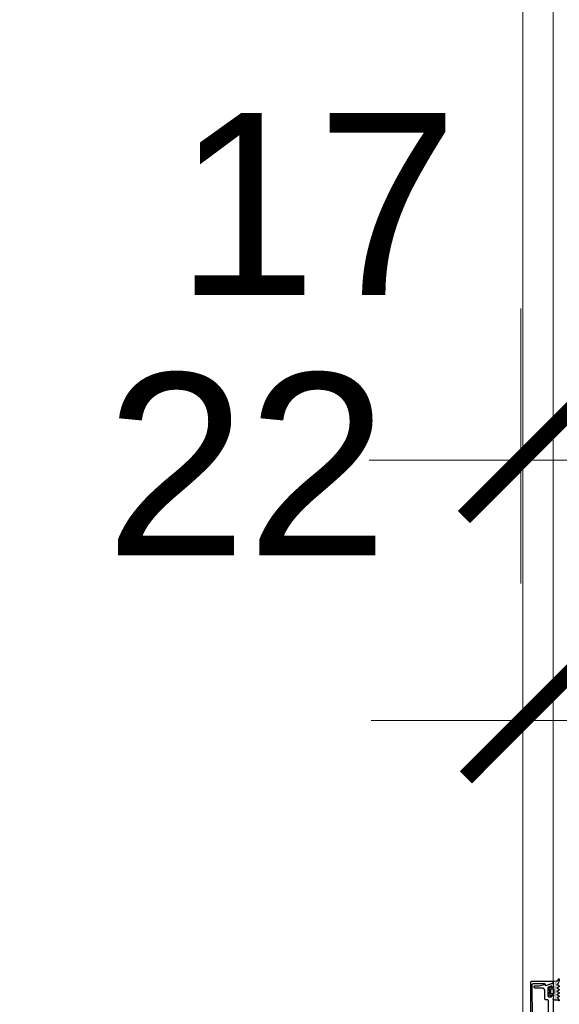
# Model space of a CAD drawing. Extents: x 4615668 to 9294084, y 5325188 to 10688993.
# Tile 172 of 256: x 4635696 to 4635731, y 5332025 to 5332090. Entities that reach past the tile are written whole.
import ezdxf
from ezdxf import colors
from ezdxf.entities.mleader import LeaderData, LeaderLine
from ezdxf.math import Vec2, Vec3

# ---------------------------------------------------------------- set-up
doc = ezdxf.new("R2010")
doc.units = 0
doc.header["$MEASUREMENT"] = 0
doc.layers.add('A_wymiary', color=152, linetype='Continuous', lineweight=5)
doc.layers.add('Wymiat 100', color=251, linetype='Continuous', lineweight=5)
for name, color, linetype in [('CrossSectionsGums', 7, 'Continuous'), ('CrossSectionsProfils', 7, 'Continuous'), ('STOLARKA', 4, 'Continuous')]:
    doc.layers.add(name, color=color, linetype=linetype)
doc.styles.get("Standard").update_dxf_attribs({"font": 'txt.shx'})
doc.styles.add('wewn', font='arial.ttf', dxfattribs={"height": 12})
doc.dimstyles.new('Kopia 1do100 wew', dxfattribs={"dimscale": 0.5, "dimtxt": 8, "dimasz": 15, "dimexe": 20, "dimexo": 0, "dimgap": 5, "dimtad": 1, "dimdec": 0, "dimzin": 9, "dimtxsty": 'wewn', "dimblk": 'ARCHTICK', "dimcen": 3, "dimdle": 20, "dimclrd": 256, "dimclre": 256, "dimclrt": 256, "dimadec": 0, "dimazin": 2, "dimtfac": 1, "dimtdec": 0, "dimtix": 1, "dimtmove": 2, "dimatfit": 3, "dimldrblk": 'NONE', "dimfxl": 0, "dimtvp": 1, "dimtolj": 1, "dimtzin": 0, "dimlwd": 5, "dimlwe": 5, "dimarcsym": 0})

# ---------------------------------------------------------------- blocks, each defined once
blk = doc.blocks.new('5032252X', base_point=(219.53, 286.06))
at = {"layer": 'CrossSectionsProfils', "flags": 128}
blk.add_lwpolyline([(242.62, 280.48), (241.63, 276.79), (241.63, 274.06), (241.13, 273.56), (240.63, 273.56), (240.13, 274.06), (240.13, 279.06), (240.12, 279.13), (240.12, 279.19), (240.11, 279.26), (240.1, 279.32), (240.09, 279.39), (240.08, 279.45), (240.06, 279.51), (240.04, 279.58), (240.01, 279.64), (239.99, 279.7), (239.96, 279.76), (239.93, 279.81), (239.89, 279.87), (239.86, 279.92), (239.82, 279.98), (239.78, 280.03), (239.73, 280.08), (239.69, 280.12), (239.64, 280.17), (239.59, 280.21), (239.54, 280.25), (239.49, 280.29), (239.43, 280.33), (239.38, 280.36), (239.32, 280.39), (239.26, 280.42), (239.2, 280.45), (239.14, 280.47), (239.08, 280.49), (239.01, 280.51), (238.95, 280.53), (238.89, 280.54), (238.82, 280.55), (238.76, 280.56), (238.69, 280.56), (238.63, 280.56), (233.03, 280.56), (232.53, 281.06), (232.53, 282.56), (232.03, 283.06), (219.78, 283.06), (219.53, 283.31), (219.28, 283.06), (207.03, 283.06), (206.53, 282.56), (206.53, 281.06), (206.03, 280.56), (200.43, 280.56), (200.36, 280.56), (200.3, 280.56), (200.23, 280.55), (200.17, 280.54), (200.1, 280.53), (200.04, 280.51), (199.98, 280.49), (199.91, 280.47), (199.85, 280.45), (199.79, 280.42), (199.73, 280.39), (199.68, 280.36), (199.62, 280.33), (199.57, 280.29), (199.51, 280.25), (199.46, 280.21), (199.41, 280.17), (199.37, 280.12), (199.32, 280.08), (199.28, 280.03), (199.24, 279.98), (199.2, 279.92), (199.16, 279.87), (199.13, 279.81), (199.1, 279.76), (199.07, 279.7), (199.04, 279.64), (199.02, 279.58), (199, 279.51), (198.98, 279.45), (198.96, 279.39), (198.95, 279.32), (198.94, 279.26), (198.93, 279.19), (198.93, 279.13), (198.93, 279.06), (198.93, 274.06), (198.43, 273.56), (197.93, 273.56), (197.43, 274.06), (197.43, 276.79), (196.44, 280.48), (196.62, 280.84), (196.99, 280.97), (197.12, 281.22), (195.64, 285.8), (195.83, 286.06), (198.03, 286.06), (198.53, 285.56), (198.53, 285.07), (197.45, 285.07), (198.15, 282.91), (198.62, 282.56), (204.03, 282.56), (204.53, 283.06), (204.53, 285.07), (203.53, 285.07), (203.53, 285.56), (204.03, 286.06), (235.03, 286.06), (235.53, 285.56), (235.53, 285.07), (234.53, 285.07), (234.53, 283.06), (235.03, 282.56), (240.43, 282.56), (240.9, 282.91), (241.6, 285.07), (240.53, 285.07), (240.53, 285.56), (241.03, 286.06), (243.23, 286.06), (243.42, 285.8), (241.94, 281.22), (242.06, 280.97), (242.43, 280.84), (242.62, 280.48)], dxfattribs=at)
blk = doc.blocks.new('K41_7891_X', base_point=(69.24231, 1066.76321))
at = {"layer": 'CrossSectionsProfils'}
for p, q in [((44.44231, 1066.76321), (44.24231, 1066.56321)), ((44.24231, 1066.56321), (44.24231, 1052.26321)), ((44.77159, 1066.76321), (44.44231, 1066.76321)), ((45.24143, 1066.43422), (44.77159, 1066.76321)), ((46.88025, 1061.93161), (45.24143, 1066.43422)), ((93.24318, 1066.43422), (91.60437, 1061.93161)), ((93.71303, 1066.76321), (93.24318, 1066.43422)), ((94.04231, 1066.76321), (93.71303, 1066.76321)), ((94.24231, 1066.56321), (94.04231, 1066.76321)), ((94.24231, 1052.26321), (94.24231, 1066.56321)), ((45.54231, 1061.23181), (46.76071, 1061.67527)), ((45.54231, 1053.56323), (45.54231, 1061.23181)), ((46.76071, 1061.67527), (46.88025, 1061.93161)), ((91.60437, 1061.93161), (91.7239, 1061.67527)), ((91.7239, 1061.67527), (92.94231, 1061.23181)), ((92.94231, 1061.23181), (92.94231, 1053.56323)), ((44.24231, 1052.26321), (44.74231, 1051.76321)), ((44.74231, 1051.76321), (93.74231, 1051.76321)), ((46.04662, 1053.06324), (45.54231, 1053.56323)), ((69.24231, 1053.26321), (46.04662, 1053.06324)), ((92.438, 1053.06324), (69.24231, 1053.26321)), ((92.94231, 1053.56323), (92.438, 1053.06324)), ((93.74231, 1051.76321), (94.24231, 1052.26321))]:
    blk.add_line(p, q, dxfattribs=at)
blk = doc.blocks.new('Hatch19036', base_point=(5719.19, 731.85))
at = {"layer": 'CrossSectionsGums', "color": 8}
for p, q in [((6276.66, 666.61), (6276.66, 666.61)), ((6276.9, 666.14), (6276.9, 666.14)), ((6277.14, 666.61), (6277.14, 666.61)), ((6277.37, 665.18), (6277.37, 665.18)), ((6277.37, 664.23), (6277.37, 664.23)), ((6277.38, 666.14), (6277.38, 666.14)), ((6277.38, 663.28), (6277.38, 663.28)), ((6277.61, 665.66), (6277.61, 665.66)), ((6277.61, 664.71), (6277.61, 664.71)), ((6277.61, 663.76), (6277.61, 663.76)), ((6277.85, 666.14), (6277.85, 666.14)), ((6277.85, 665.18), (6277.85, 665.18)), ((6277.85, 664.23), (6277.85, 664.23)), ((6277.85, 663.28), (6277.85, 663.28)), ((6278.09, 665.66), (6278.09, 665.66)), ((6278.09, 664.71), (6278.09, 664.71)), ((6278.09, 663.76), (6278.09, 663.76)), ((6278.33, 665.18), (6278.33, 665.18)), ((6278.33, 664.23), (6278.33, 664.23)), ((6278.33, 663.28), (6278.33, 663.28)), ((6278.57, 665.66), (6278.57, 665.66)), ((6278.57, 664.71), (6278.57, 664.71)), ((6278.57, 663.76), (6278.57, 663.76)), ((6278.8, 665.18), (6278.8, 665.18)), ((6278.8, 664.23), (6278.8, 664.23)), ((6278.8, 663.28), (6278.8, 663.28)), ((6279.04, 665.66), (6279.04, 665.66)), ((6279.04, 664.71), (6279.04, 664.71)), ((6279.04, 663.76), (6279.04, 663.76)), ((6279.28, 666.14), (6279.28, 666.14)), ((6279.28, 665.18), (6279.28, 665.18)), ((6279.28, 664.23), (6279.28, 664.23)), ((6279.28, 663.28), (6279.28, 663.28)), ((6279.52, 666.61), (6279.52, 666.61)), ((6279.52, 665.66), (6279.52, 665.66)), ((6279.52, 664.71), (6279.52, 664.71)), ((6279.52, 663.76), (6279.52, 663.76)), ((6279.76, 666.14), (6279.76, 666.14)), ((6279.76, 665.18), (6279.76, 665.18)), ((6279.76, 664.23), (6279.76, 664.23)), ((6279.76, 663.28), (6279.76, 663.28)), ((6279.99, 665.66), (6279.99, 665.66)), ((6279.99, 664.71), (6279.99, 664.71)), ((6279.99, 663.76), (6279.99, 663.76)), ((6280.23, 665.18), (6280.23, 665.18)), ((6280.23, 664.23), (6280.23, 664.23)), ((6280.23, 663.28), (6280.23, 663.28)), ((6280.47, 664.71), (6280.47, 664.71)), ((6280.47, 663.76), (6280.47, 663.76)), ((6280.47, 662.8), (6280.47, 662.8)), ((6280.47, 661.85), (6280.47, 661.85)), ((6280.71, 665.18), (6280.71, 665.18)), ((6280.71, 664.23), (6280.71, 664.23)), ((6280.71, 663.28), (6280.71, 663.28)), ((6280.71, 662.33), (6280.71, 662.33)), ((6280.95, 665.66), (6280.95, 665.66)), ((6280.95, 664.71), (6280.95, 664.71)), ((6280.95, 663.76), (6280.95, 663.76)), ((6280.95, 662.8), (6280.95, 662.8)), ((6280.95, 661.85), (6280.95, 661.85)), ((6281.18, 665.18), (6281.18, 665.18)), ((6281.18, 664.23), (6281.18, 664.23)), ((6281.19, 666.14), (6281.19, 666.14)), ((6281.19, 663.28), (6281.19, 663.28)), ((6281.42, 666.61), (6281.42, 666.61)), ((6281.42, 665.66), (6281.42, 665.66)), ((6281.42, 664.71), (6281.42, 664.71)), ((6281.42, 663.76), (6281.42, 663.76)), ((6281.66, 666.14), (6281.66, 666.14)), ((6281.66, 665.18), (6281.66, 665.18)), ((6281.66, 664.23), (6281.66, 664.23)), ((6281.9, 666.61), (6281.9, 666.61)), ((6281.9, 665.66), (6281.9, 665.66)), ((6281.9, 664.71), (6281.9, 664.71)), ((6281.9, 663.76), (6281.9, 663.76)), ((6282.14, 666.14), (6282.14, 666.14)), ((6282.14, 665.18), (6282.14, 665.18)), ((6282.14, 664.23), (6282.14, 664.23)), ((6282.38, 665.66), (6282.38, 665.66)), ((6282.38, 664.71), (6282.38, 664.71)), ((6282.38, 663.76), (6282.38, 663.76)), ((6282.61, 665.18), (6282.61, 665.18)), ((6282.61, 664.23), (6282.61, 664.23)), ((6282.85, 664.71), (6282.85, 664.71)), ((6282.85, 663.76), (6282.85, 663.76)), ((6283.09, 665.18), (6283.09, 665.18)), ((6283.09, 664.23), (6283.09, 664.23)), ((6283.33, 665.66), (6283.33, 665.66)), ((6283.33, 664.71), (6283.33, 664.71)), ((6283.33, 663.76), (6283.33, 663.76)), ((6283.57, 666.14), (6283.57, 666.14)), ((6283.57, 665.18), (6283.57, 665.18)), ((6283.57, 664.23), (6283.57, 664.23)), ((6283.8, 666.61), (6283.8, 666.61)), ((6283.8, 665.66), (6283.8, 665.66)), ((6283.8, 664.71), (6283.8, 664.71)), ((6283.8, 663.76), (6283.8, 663.76)), ((6284.04, 666.14), (6284.04, 666.14)), ((6284.04, 665.18), (6284.04, 665.18)), ((6284.04, 664.23), (6284.04, 664.23)), ((6284.28, 665.66), (6284.28, 665.66)), ((6284.28, 664.71), (6284.28, 664.71)), ((6284.28, 663.76), (6284.28, 663.76)), ((6284.52, 665.18), (6284.52, 665.18)), ((6284.52, 664.23), (6284.52, 664.23)), ((6284.52, 663.28), (6284.52, 663.28)), ((6284.52, 662.33), (6284.52, 662.33)), ((6284.76, 664.71), (6284.76, 664.71)), ((6284.76, 663.76), (6284.76, 663.76)), ((6284.76, 662.8), (6284.76, 662.8)), ((6284.76, 661.85), (6284.76, 661.85)), ((6284.99, 665.18), (6284.99, 665.18)), ((6284.99, 664.23), (6284.99, 664.23)), ((6284.99, 662.33), (6284.99, 662.33)), ((6285, 663.28), (6285, 663.28)), ((6285.23, 665.66), (6285.23, 665.66)), ((6285.23, 664.71), (6285.23, 664.71)), ((6285.23, 663.76), (6285.23, 663.76)), ((6285.23, 662.8), (6285.23, 662.8)), ((6285.23, 661.85), (6285.23, 661.85)), ((6285.47, 666.14), (6285.47, 666.14)), ((6285.47, 665.18), (6285.47, 665.18)), ((6285.47, 664.23), (6285.47, 664.23)), ((6285.47, 663.28), (6285.47, 663.28)), ((6285.71, 666.61), (6285.71, 666.61)), ((6285.71, 665.66), (6285.71, 665.66)), ((6285.71, 664.71), (6285.71, 664.71)), ((6285.71, 663.76), (6285.71, 663.76)), ((6285.95, 666.14), (6285.95, 666.14)), ((6285.95, 665.18), (6285.95, 665.18)), ((6285.95, 664.23), (6285.95, 664.23)), ((6285.95, 663.28), (6285.95, 663.28)), ((6286.19, 666.61), (6286.19, 666.61)), ((6286.19, 665.66), (6286.19, 665.66)), ((6286.19, 664.71), (6286.19, 664.71)), ((6286.19, 663.76), (6286.19, 663.76)), ((6286.42, 666.14), (6286.42, 666.14)), ((6286.42, 665.18), (6286.42, 665.18)), ((6286.42, 664.23), (6286.42, 664.23)), ((6286.42, 663.28), (6286.42, 663.28)), ((6286.66, 665.66), (6286.66, 665.66)), ((6286.66, 664.71), (6286.66, 664.71)), ((6286.66, 663.76), (6286.66, 663.76)), ((6286.9, 665.18), (6286.9, 665.18)), ((6286.9, 664.23), (6286.9, 664.23)), ((6286.9, 663.28), (6286.9, 663.28)), ((6287.14, 664.71), (6287.14, 664.71)), ((6287.14, 663.76), (6287.14, 663.76)), ((6287.38, 665.18), (6287.38, 665.18)), ((6287.38, 664.23), (6287.38, 664.23)), ((6287.38, 663.28), (6287.38, 663.28)), ((6287.61, 665.66), (6287.61, 665.66)), ((6287.61, 664.71), (6287.61, 664.71)), ((6287.61, 663.76), (6287.61, 663.76)), ((6287.85, 665.18), (6287.85, 665.18)), ((6287.85, 664.23), (6287.85, 664.23)), ((6287.85, 663.28), (6287.85, 663.28)), ((6288.09, 665.66), (6288.09, 665.66)), ((6288.09, 664.71), (6288.09, 664.71)), ((6288.09, 663.76), (6288.09, 663.76)), ((6288.33, 666.14), (6288.33, 666.14)), ((6288.33, 665.18), (6288.33, 665.18)), ((6288.33, 664.23), (6288.33, 664.23)), ((6288.33, 663.28), (6288.33, 663.28)), ((6288.57, 665.66), (6288.57, 665.66)), ((6288.57, 664.71), (6288.57, 664.71)), ((6288.57, 663.76), (6288.57, 663.76)), ((6288.8, 666.14), (6288.8, 666.14)), ((6288.8, 665.18), (6288.8, 665.18)), ((6288.8, 664.23), (6288.8, 664.23)), ((6288.8, 663.28), (6288.8, 663.28)), ((6289.04, 665.66), (6289.04, 665.66)), ((6289.04, 664.71), (6289.04, 664.71)), ((6289.04, 663.76), (6289.04, 663.76)), ((6289.28, 666.14), (6289.28, 666.14)), ((6289.28, 665.18), (6289.28, 665.18)), ((6289.28, 664.23), (6289.28, 664.23)), ((6289.52, 666.61), (6289.52, 666.61)), ((6289.52, 665.66), (6289.52, 665.66)), ((6289.76, 666.14), (6289.76, 666.14)), ((6290, 666.61), (6290, 666.61)), ((6290.23, 666.14), (6290.23, 666.14)), ((6290.47, 666.61), (6290.47, 666.61)), ((6279.76, 661.37), (6279.76, 661.37)), ((6280.23, 661.37), (6280.23, 661.37)), ((6280.47, 660.9), (6280.47, 660.9)), ((6280.71, 661.37), (6280.71, 661.37)), ((6280.71, 660.42), (6280.71, 660.42)), ((6280.95, 660.9), (6280.95, 660.9)), ((6281.19, 660.42), (6281.19, 660.42)), ((6281.42, 660.9), (6281.42, 660.9)), ((6281.66, 660.42), (6281.66, 660.42)), ((6281.9, 660.9), (6281.9, 660.9)), ((6282.14, 660.42), (6282.14, 660.42)), ((6282.38, 660.9), (6282.38, 660.9)), ((6282.85, 660.9), (6282.85, 660.9)), ((6283.33, 660.9), (6283.33, 660.9)), ((6283.57, 660.42), (6283.57, 660.42)), ((6283.8, 660.9), (6283.8, 660.9)), ((6284.04, 660.42), (6284.04, 660.42)), ((6284.28, 660.9), (6284.28, 660.9)), ((6284.52, 661.37), (6284.52, 661.37)), ((6284.52, 660.42), (6284.52, 660.42)), ((6284.76, 660.9), (6284.76, 660.9)), ((6284.99, 661.37), (6284.99, 661.37)), ((6285, 660.42), (6285, 660.42)), ((6285.23, 660.9), (6285.23, 660.9)), ((6285.47, 661.37), (6285.47, 661.37))]:
    blk.add_line(p, q, dxfattribs=at)
blk = doc.blocks.new('120480', base_point=(6282.48, 662.75))
at = {"layer": 'CrossSectionsGums', "color": 1}
for p, q in [((6276.5, 666.64), (6276.48, 666.59)), ((6276.48, 666.59), (6276.48, 666.54)), ((6276.48, 666.54), (6276.49, 666.49)), ((6276.49, 666.49), (6276.5, 666.44)), ((6276.51, 666.69), (6276.5, 666.64)), ((6276.5, 666.44), (6276.52, 666.39)), ((6276.54, 666.73), (6276.51, 666.69)), ((6276.52, 666.39), (6276.55, 666.35)), ((6276.58, 666.77), (6276.54, 666.73)), ((6276.55, 666.35), (6276.59, 666.32)), ((6276.62, 666.8), (6276.58, 666.77)), ((6276.59, 666.32), (6276.63, 666.29)), ((6276.66, 666.82), (6276.62, 666.8)), ((6276.81, 666.17), (6276.63, 666.29)), ((6276.71, 666.84), (6276.66, 666.82)), ((6276.76, 666.85), (6276.71, 666.84)), ((6276.81, 666.85), (6276.76, 666.85)), ((6277.16, 666.78), (6276.81, 666.85)), ((6276.96, 666.02), (6276.81, 666.17)), ((6277.08, 665.85), (6276.96, 666.02)), ((6277.17, 665.66), (6277.08, 665.85)), ((6277.49, 666.66), (6277.16, 666.78)), ((6277.22, 665.45), (6277.17, 665.66)), ((6277.24, 665.24), (6277.22, 665.45)), ((6277.24, 663.15), (6277.24, 665.24)), ((6277.24, 663.15), (6277.25, 663.1)), ((6277.25, 663.1), (6277.26, 663.05)), ((6277.26, 663.05), (6277.28, 663)), ((6277.28, 663), (6277.31, 662.96)), ((6277.31, 662.96), (6277.35, 662.92)), ((6277.35, 662.92), (6277.39, 662.89)), ((6277.39, 662.89), (6277.44, 662.87)), ((6277.44, 662.87), (6277.49, 662.85)), ((6277.79, 666.48), (6277.49, 666.66)), ((6277.49, 662.85), (6277.54, 662.85)), ((6279.42, 662.85), (6277.54, 662.85)), ((6278.05, 666.24), (6277.79, 666.48)), ((6278.28, 665.97), (6278.05, 666.24)), ((6278.28, 665.97), (6278.31, 665.93)), ((6278.31, 665.93), (6278.35, 665.9)), ((6278.35, 665.9), (6278.39, 665.87)), ((6278.39, 665.87), (6278.44, 665.85)), ((6278.44, 665.85), (6278.5, 665.84)), ((6278.5, 665.84), (6278.55, 665.84)), ((6278.55, 665.84), (6278.6, 665.85)), ((6278.6, 665.85), (6278.65, 665.87)), ((6278.65, 665.87), (6278.7, 665.89)), ((6278.7, 665.89), (6278.74, 665.93)), ((6278.74, 665.93), (6278.77, 665.97)), ((6278.77, 665.97), (6278.8, 666.01)), ((6278.8, 666.01), (6279.08, 666.62)), ((6279.11, 666.68), (6279.08, 666.62)), ((6279.16, 666.73), (6279.11, 666.68)), ((6279.21, 666.78), (6279.16, 666.73)), ((6279.27, 666.81), (6279.21, 666.78)), ((6279.34, 666.83), (6279.27, 666.81)), ((6279.41, 666.85), (6279.34, 666.83)), ((6279.48, 666.85), (6279.41, 666.85)), ((6279.42, 662.85), (6279.47, 662.85)), ((6279.47, 662.85), (6279.53, 662.87)), ((6279.55, 666.83), (6279.48, 666.85)), ((6279.53, 662.87), (6279.57, 662.89)), ((6279.61, 666.81), (6279.55, 666.83)), ((6279.57, 662.89), (6279.62, 662.92)), ((6279.67, 666.78), (6279.61, 666.81)), ((6279.62, 662.92), (6279.65, 662.95)), ((6279.65, 662.95), (6279.68, 663)), ((6279.72, 666.73), (6279.67, 666.78)), ((6279.71, 663.04), (6279.68, 663)), ((6279.75, 663.08), (6279.71, 663.04)), ((6279.77, 666.68), (6279.72, 666.73)), ((6279.79, 663.11), (6279.75, 663.08)), ((6279.8, 666.62), (6279.77, 666.68)), ((6279.84, 663.13), (6279.79, 663.11)), ((6279.8, 666.62), (6280.18, 665.81)), ((6279.89, 663.14), (6279.84, 663.13)), ((6279.94, 663.15), (6279.89, 663.14)), ((6279.99, 663.14), (6279.94, 663.15)), ((6280.04, 663.13), (6279.99, 663.14)), ((6280.09, 663.11), (6280.04, 663.13)), ((6280.13, 663.08), (6280.09, 663.11)), ((6280.17, 663.04), (6280.13, 663.08)), ((6280.2, 663), (6280.17, 663.04)), ((6280.18, 665.81), (6280.21, 665.75)), ((6280.22, 662.95), (6280.2, 663)), ((6280.21, 665.75), (6280.26, 665.7)), ((6280.24, 662.9), (6280.22, 662.95)), ((6280.24, 662.85), (6280.24, 662.9)), ((6280.24, 661.65), (6280.24, 662.85)), ((6280.26, 665.7), (6280.31, 665.65)), ((6280.31, 665.65), (6280.37, 665.62)), ((6280.37, 665.62), (6280.44, 665.6)), ((6280.44, 665.6), (6280.51, 665.58)), ((6280.51, 665.58), (6280.58, 665.58)), ((6280.58, 665.58), (6280.65, 665.6)), ((6280.65, 665.6), (6280.71, 665.62)), ((6280.71, 665.62), (6280.77, 665.65)), ((6280.77, 665.65), (6280.82, 665.7)), ((6280.82, 665.7), (6280.87, 665.75)), ((6280.87, 665.75), (6280.9, 665.81)), ((6280.9, 665.81), (6281.28, 666.62)), ((6281.15, 663.18), (6281.14, 663.15)), ((6281.14, 663.15), (6281.14, 661.17)), ((6281.17, 663.25), (6281.15, 663.22)), ((6281.15, 663.22), (6281.15, 663.18)), ((6281.19, 663.28), (6281.17, 663.25)), ((6281.21, 663.3), (6281.19, 663.28)), ((6281.24, 663.32), (6281.21, 663.3)), ((6281.27, 663.34), (6281.24, 663.32)), ((6281.31, 663.34), (6281.27, 663.34)), ((6281.31, 666.68), (6281.28, 666.62)), ((6281.36, 666.73), (6281.31, 666.68)), ((6281.34, 663.35), (6281.31, 663.34)), ((6284.14, 663.35), (6281.34, 663.35)), ((6281.41, 666.78), (6281.36, 666.73)), ((6281.47, 666.81), (6281.41, 666.78)), ((6281.54, 666.83), (6281.47, 666.81)), ((6281.61, 666.85), (6281.54, 666.83)), ((6281.68, 666.85), (6281.61, 666.85)), ((6281.75, 666.83), (6281.68, 666.85)), ((6281.81, 666.81), (6281.75, 666.83)), ((6281.87, 666.78), (6281.81, 666.81)), ((6281.92, 666.73), (6281.87, 666.78)), ((6281.97, 666.68), (6281.92, 666.73)), ((6282, 666.62), (6281.97, 666.68)), ((6282, 666.62), (6282.38, 665.81)), ((6282.38, 665.81), (6282.41, 665.75)), ((6282.41, 665.75), (6282.46, 665.7)), ((6282.46, 665.7), (6282.51, 665.65)), ((6282.51, 665.65), (6282.57, 665.62)), ((6282.57, 665.62), (6282.64, 665.6)), ((6282.64, 665.6), (6282.71, 665.58)), ((6282.71, 665.58), (6282.78, 665.58)), ((6282.78, 665.58), (6282.85, 665.6)), ((6282.85, 665.6), (6282.91, 665.62)), ((6282.91, 665.62), (6282.97, 665.65)), ((6282.97, 665.65), (6283.02, 665.7)), ((6283.02, 665.7), (6283.07, 665.75)), ((6283.07, 665.75), (6283.1, 665.81)), ((6283.1, 665.81), (6283.48, 666.62)), ((6283.51, 666.68), (6283.48, 666.62)), ((6283.56, 666.73), (6283.51, 666.68)), ((6283.61, 666.78), (6283.56, 666.73)), ((6283.67, 666.81), (6283.61, 666.78)), ((6283.74, 666.83), (6283.67, 666.81)), ((6283.81, 666.85), (6283.74, 666.83)), ((6283.88, 666.85), (6283.81, 666.85)), ((6283.95, 666.83), (6283.88, 666.85)), ((6284.01, 666.81), (6283.95, 666.83)), ((6284.07, 666.78), (6284.01, 666.81)), ((6284.12, 666.73), (6284.07, 666.78)), ((6284.17, 666.68), (6284.12, 666.73)), ((6284.18, 663.34), (6284.14, 663.35)), ((6284.2, 666.62), (6284.17, 666.68)), ((6284.21, 663.34), (6284.18, 663.34)), ((6284.2, 666.62), (6284.58, 665.81)), ((6284.24, 663.32), (6284.21, 663.34)), ((6284.27, 663.3), (6284.24, 663.32)), ((6284.3, 663.28), (6284.27, 663.3)), ((6284.32, 663.25), (6284.3, 663.28)), ((6284.33, 663.22), (6284.32, 663.25)), ((6284.34, 663.18), (6284.33, 663.22)), ((6284.34, 663.15), (6284.34, 663.18)), ((6284.34, 661.17), (6284.34, 663.15)), ((6284.58, 665.81), (6284.61, 665.75)), ((6284.61, 665.75), (6284.66, 665.7)), ((6284.66, 665.7), (6284.71, 665.65)), ((6284.71, 665.65), (6284.77, 665.62)), ((6284.77, 665.62), (6284.84, 665.6)), ((6284.84, 665.6), (6284.91, 665.58)), ((6284.91, 665.58), (6284.98, 665.58)), ((6284.98, 665.58), (6285.05, 665.6)), ((6285.05, 665.6), (6285.11, 665.62)), ((6285.11, 665.62), (6285.17, 665.65)), ((6285.17, 665.65), (6285.22, 665.7)), ((6285.22, 665.7), (6285.27, 665.75)), ((6285.25, 662.9), (6285.24, 662.85)), ((6285.24, 662.85), (6285.24, 661.65)), ((6285.26, 662.95), (6285.25, 662.9)), ((6285.28, 663), (6285.26, 662.95)), ((6285.27, 665.75), (6285.3, 665.81)), ((6285.31, 663.04), (6285.28, 663)), ((6285.3, 665.81), (6285.68, 666.62)), ((6285.35, 663.08), (6285.31, 663.04)), ((6285.39, 663.11), (6285.35, 663.08)), ((6285.44, 663.13), (6285.39, 663.11)), ((6285.49, 663.14), (6285.44, 663.13)), ((6285.54, 663.15), (6285.49, 663.14)), ((6285.59, 663.14), (6285.54, 663.15)), ((6285.64, 663.13), (6285.59, 663.14)), ((6285.69, 663.11), (6285.64, 663.13)), ((6285.71, 666.68), (6285.68, 666.62)), ((6285.73, 663.08), (6285.69, 663.11)), ((6285.76, 666.73), (6285.71, 666.68)), ((6285.77, 663.04), (6285.73, 663.08)), ((6285.81, 666.78), (6285.76, 666.73)), ((6285.8, 663), (6285.77, 663.04)), ((6285.8, 663), (6285.83, 662.96)), ((6285.87, 666.81), (6285.81, 666.78)), ((6285.83, 662.96), (6285.87, 662.92)), ((6285.94, 666.83), (6285.87, 666.81)), ((6285.87, 662.92), (6285.91, 662.89)), ((6285.91, 662.89), (6285.96, 662.87)), ((6286.01, 666.85), (6285.94, 666.83)), ((6285.96, 662.87), (6286.01, 662.85)), ((6286.08, 666.85), (6286.01, 666.85)), ((6286.01, 662.85), (6286.06, 662.85)), ((6288.94, 662.85), (6286.06, 662.85)), ((6286.15, 666.83), (6286.08, 666.85)), ((6286.21, 666.81), (6286.15, 666.83)), ((6286.27, 666.78), (6286.21, 666.81)), ((6286.32, 666.73), (6286.27, 666.78)), ((6286.37, 666.68), (6286.32, 666.73)), ((6286.4, 666.62), (6286.37, 666.68)), ((6286.4, 666.62), (6286.75, 665.87)), ((6286.75, 665.87), (6286.8, 665.79)), ((6286.8, 665.79), (6286.86, 665.72)), ((6286.86, 665.72), (6286.93, 665.67)), ((6286.93, 665.67), (6287.01, 665.62)), ((6287.01, 665.62), (6287.1, 665.59)), ((6287.1, 665.59), (6287.19, 665.58)), ((6287.19, 665.58), (6287.28, 665.59)), ((6287.28, 665.59), (6287.37, 665.61)), ((6287.37, 665.61), (6287.45, 665.65)), ((6287.45, 665.65), (6287.52, 665.7)), ((6288.22, 666.18), (6287.52, 665.7)), ((6288.98, 666.54), (6288.22, 666.18)), ((6288.94, 662.85), (6288.99, 662.85)), ((6289.8, 666.76), (6288.98, 666.54)), ((6288.99, 662.85), (6289.04, 662.86)), ((6289.04, 662.86), (6289.09, 662.89)), ((6289.09, 662.89), (6289.13, 662.91)), ((6289.13, 662.91), (6289.17, 662.95)), ((6289.17, 662.95), (6289.2, 662.99)), ((6289.2, 662.99), (6289.22, 663.03)), ((6289.22, 663.03), (6289.23, 663.08)), ((6289.23, 663.08), (6289.24, 663.13)), ((6289.34, 664.98), (6289.24, 663.13)), ((6289.37, 665.17), (6289.34, 664.98)), ((6289.42, 665.37), (6289.37, 665.17)), ((6289.52, 665.54), (6289.42, 665.37)), ((6289.63, 665.7), (6289.52, 665.54)), ((6289.78, 665.84), (6289.63, 665.7)), ((6289.94, 665.96), (6289.78, 665.84)), ((6290.64, 666.85), (6289.8, 666.76)), ((6290.13, 666.04), (6289.94, 665.96)), ((6290.74, 666.27), (6290.13, 666.04)), ((6290.69, 666.84), (6290.64, 666.85)), ((6290.74, 666.83), (6290.69, 666.84)), ((6290.79, 666.81), (6290.74, 666.83)), ((6290.74, 666.27), (6290.79, 666.29)), ((6290.83, 666.78), (6290.79, 666.81)), ((6290.79, 666.29), (6290.84, 666.32)), ((6290.87, 666.74), (6290.83, 666.78)), ((6290.84, 666.32), (6290.87, 666.36)), ((6290.9, 666.7), (6290.87, 666.74)), ((6290.87, 666.36), (6290.9, 666.4)), ((6290.92, 666.65), (6290.9, 666.7)), ((6290.9, 666.4), (6290.92, 666.45)), ((6290.94, 666.6), (6290.92, 666.65)), ((6290.92, 666.45), (6290.94, 666.5)), ((6290.94, 666.55), (6290.94, 666.6)), ((6290.94, 666.5), (6290.94, 666.55)), ((6279.75, 661.41), (6279.74, 661.38)), ((6279.74, 661.38), (6279.74, 661.34)), ((6279.74, 661.34), (6279.75, 661.31)), ((6279.76, 661.44), (6279.75, 661.41)), ((6279.75, 661.31), (6279.76, 661.28)), ((6279.78, 661.48), (6279.76, 661.44)), ((6279.76, 661.28), (6279.78, 661.25)), ((6279.8, 661.5), (6279.78, 661.48)), ((6280.53, 660.18), (6279.78, 661.25)), ((6279.83, 661.52), (6279.8, 661.5)), ((6279.86, 661.54), (6279.83, 661.52)), ((6279.89, 661.55), (6279.86, 661.54)), ((6279.89, 661.55), (6280.24, 661.65)), ((6280.53, 660.18), (6280.56, 660.13)), ((6280.56, 660.13), (6280.61, 660.1)), ((6280.61, 660.1), (6280.66, 660.07)), ((6280.66, 660.07), (6280.72, 660.05)), ((6280.72, 660.05), (6280.77, 660.05)), ((6281.07, 660.05), (6280.77, 660.05)), ((6281.07, 660.05), (6281.1, 660.05)), ((6281.1, 660.05), (6281.14, 660.06)), ((6281.14, 661.17), (6281.15, 661.14)), ((6281.14, 660.06), (6281.17, 660.07)), ((6281.15, 661.14), (6281.16, 661.1)), ((6281.16, 661.1), (6281.17, 661.07)), ((6281.17, 661.07), (6281.19, 661.04)), ((6281.17, 660.07), (6281.2, 660.08)), ((6281.19, 661.04), (6281.22, 661.02)), ((6281.8, 660.31), (6281.2, 660.08)), ((6281.22, 661.02), (6281.25, 661)), ((6281.25, 661), (6281.28, 660.98)), ((6281.28, 660.98), (6281.32, 660.97)), ((6281.32, 660.97), (6281.36, 660.97)), ((6281.36, 660.97), (6281.39, 660.98)), ((6282.06, 661.11), (6281.39, 660.98)), ((6282.42, 660.43), (6281.8, 660.31)), ((6282.74, 661.15), (6282.06, 661.11)), ((6283.06, 660.43), (6282.42, 660.43)), ((6283.42, 661.11), (6282.74, 661.15)), ((6283.69, 660.31), (6283.06, 660.43)), ((6284.09, 660.98), (6283.42, 661.11)), ((6284.28, 660.08), (6283.69, 660.31)), ((6284.09, 660.98), (6284.13, 660.97)), ((6284.13, 660.97), (6284.16, 660.97)), ((6284.16, 660.97), (6284.2, 660.98)), ((6284.2, 660.98), (6284.23, 661)), ((6284.23, 661), (6284.26, 661.02)), ((6284.26, 661.02), (6284.29, 661.04)), ((6284.28, 660.08), (6284.31, 660.07)), ((6284.29, 661.04), (6284.31, 661.07)), ((6284.31, 661.07), (6284.33, 661.1)), ((6284.31, 660.07), (6284.35, 660.06)), ((6284.33, 661.1), (6284.34, 661.14)), ((6284.34, 661.14), (6284.34, 661.17)), ((6284.35, 660.06), (6284.38, 660.05)), ((6284.38, 660.05), (6284.42, 660.05)), ((6284.71, 660.05), (6284.42, 660.05)), ((6284.71, 660.05), (6284.77, 660.05)), ((6284.77, 660.05), (6284.82, 660.07)), ((6284.82, 660.07), (6284.87, 660.1)), ((6284.87, 660.1), (6284.92, 660.13)), ((6284.92, 660.13), (6284.96, 660.18)), ((6285.71, 661.25), (6284.96, 660.18)), ((6285.24, 661.65), (6285.59, 661.55)), ((6285.63, 661.54), (6285.59, 661.55)), ((6285.66, 661.52), (6285.63, 661.54)), ((6285.68, 661.5), (6285.66, 661.52)), ((6285.71, 661.48), (6285.68, 661.5)), ((6285.72, 661.45), (6285.71, 661.48)), ((6285.71, 661.25), (6285.72, 661.28)), ((6285.74, 661.41), (6285.72, 661.45)), ((6285.72, 661.28), (6285.74, 661.31)), ((6285.74, 661.38), (6285.74, 661.41)), ((6285.74, 661.34), (6285.74, 661.38)), ((6285.74, 661.31), (6285.74, 661.34))]:
    blk.add_line(p, q, dxfattribs=at)
at = {"layer": 'CrossSectionsGums'}
blk.add_blockref('Hatch19036', (5719.19, 731.85), dxfattribs=at)
blk = doc.blocks.new('G$CA57B7548')
at = {"layer": 'A_wymiary', "ltscale": 40}
blk.add_lwpolyline([(2, 45.99), (0, 45.99), (0, 678.989), (2, 678.989), (2, 46.027)], dxfattribs=at)
at = {"layer": 'CrossSectionsGums', "xscale": -0.1, "yscale": 0.1, "zscale": 0.1, "rotation": 270}
blk.add_blockref('120480', (1.99, 410.319), dxfattribs=at)
at = {"layer": 'CrossSectionsProfils', "xscale": -0.1, "yscale": -0.1, "zscale": 0.1, "rotation": 89.99999999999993}
for name in ['K41_7891_X', '5032252X']:
    blk.add_blockref(name, (2, 408.489), dxfattribs=at)
blk = doc.blocks.new('_ArchTick')
at = {"color": 0, "linetype": 'ByBlock', "const_width": 0.15}
blk.add_lwpolyline([(-0.5, -0.5), (0.5, 0.5)], dxfattribs=at)
blk = doc.blocks.new('*D5722')
at = {"layer": 'A_wymiary', "lineweight": 5, "ltscale": 40}
for p, q in [((4635728.904, 5332053.004), (4635728.904, 5332071.124)), ((4635745.904, 5332058.158), (4635745.904, 5332071.124)), ((4635755.904, 5332061.124), (4635718.904, 5332061.124))]:
    blk.add_line(p, q, dxfattribs=at)
at = {"layer": 'Defpoints', "color": 0}
for p in [(4635728.904, 5332061.124), (4635745.904, 5332058.158), (4635728.904, 5332053.004)]:
    blk.add_point(p, dxfattribs=at)
at = {"layer": 'A_wymiary', "linetype": 'ByBlock', "lineweight": 5, "xscale": 7.5, "yscale": 7.5, "zscale": 7.5, "rotation": 180}
blk.add_blockref('_ArchTick', (4635728.904, 5332061.124), dxfattribs=at)
at = {"layer": 'A_wymiary', "linetype": 'ByBlock', "lineweight": 5, "xscale": 7.5, "yscale": 7.5, "zscale": 7.5}
blk.add_blockref('_ArchTick', (4635745.904, 5332061.124), dxfattribs=at)
at = {"layer": 'A_wymiary', "ltscale": 40, "insert": (4635715.454, 5332077.999), "char_height": 12, "attachment_point": 5, "style": 'wewn'}
blk.add_mtext('\\A1;17', dxfattribs=at)
blk = doc.blocks.new('_None')
blk = doc.blocks.new('*D5723')
at = {"layer": 'A_wymiary', "lineweight": 5, "ltscale": 40}
for p, q in [((4635729.034, 5332041.881), (4635729.034, 5332053.97)), ((4635751.03, 5332033.401), (4635751.03, 5332053.97)), ((4635761.03, 5332043.97), (4635719.034, 5332043.97))]:
    blk.add_line(p, q, dxfattribs=at)
at = {"layer": 'Defpoints', "color": 0}
for p in [(4635729.034, 5332043.97), (4635729.034, 5332041.881), (4635751.03, 5332033.401)]:
    blk.add_point(p, dxfattribs=at)
at = {"layer": 'A_wymiary', "linetype": 'ByBlock', "lineweight": 5, "xscale": 7.5, "yscale": 7.5, "zscale": 7.5, "rotation": 180}
blk.add_blockref('_ArchTick', (4635729.034, 5332043.97), dxfattribs=at)
at = {"layer": 'A_wymiary', "linetype": 'ByBlock', "lineweight": 5, "xscale": 7.5, "yscale": 7.5, "zscale": 7.5}
blk.add_blockref('_ArchTick', (4635751.03, 5332043.97), dxfattribs=at)
at = {"layer": 'A_wymiary', "ltscale": 40, "insert": (4635710.83, 5332060.845), "char_height": 12, "attachment_point": 5, "style": 'wewn'}
blk.add_mtext('\\A1;22', dxfattribs=at)

msp = doc.modelspace()

# ---------------------------------------------------------------- linework, layer by layer
at = {"layer": 'STOLARKA', "color": 5, "lineweight": 0}
msp.add_line((4635729.034, 5331659.289), (4635729.036, 5332294.732), dxfattribs=at)

# ---------------------------------------------------------------- block references
at = {"layer": 'Wymiat 100', "color": 5, "lineweight": 0, "ltscale": 40}
msp.add_blockref('G$CA57B7548', (4635729.034, 5331615.778), dxfattribs=at)

# ---------------------------------------------------------------- dimensions: what is measured, and where the dimension line sits
at = {"layer": 'A_wymiary', "ltscale": 40}
for base, p1, p2, picture, middle in [((4635728.904, 5332061.124), (4635745.904, 5332058.158), (4635728.904, 5332053.004), '*D5722', (4635715.454, 5332077.999)), ((4635729.034, 5332043.97), (4635751.03, 5332033.401), (4635729.034, 5332041.881), '*D5723', (4635710.83, 5332060.845))]:
    dim = msp.add_linear_dim(base=base, p1=p1, p2=p2, dimstyle='Kopia 1do100 wew', override={"dimtxsty": 'wewn', "dimldrblk": 'None'}, dxfattribs=at)
    dim.commit()
    dim.dimension.update_dxf_attribs({"geometry": picture, "text_midpoint": middle, "dimtype": 160})

# ---------------------------------------------------------------- leaders
ml = msp.add_multileader_mtext('Standard', dxfattribs=at)
ml.set_content('{\\C146;\\c9000464;kątownik alu. 20x20\\P RAL kolor fasady}', color=4)
ml.set_leader_properties()
ml.build(insert=Vec2(0, 0))
ml.multileader.update_dxf_attribs({"text_right_attachment_type": 6, "dogleg_length": 0.036, "arrow_head_size": 0.018})
ctx = ml.context
ctx.base_point, ctx.char_height, ctx.arrow_head_size, ctx.landing_gap_size, ctx.plane_origin = Vec3(4635763.472, 5332031.118), 10, 0.018, 0.009, Vec3(4635860.913, 5332074.303)
ctx.right_attachment, ctx.text_align_type = 6, 2
notes = []
notes.append((ctx, [(0, (1, 1, 0), (4635763.436, 5332031.118), (1, 0), 0.036, [(0, [(4635745.932, 5332021.567)], 0, [])])]))
ctx.mtext.insert, ctx.mtext.width, ctx.mtext.defined_height, ctx.mtext.alignment, ctx.mtext.flow_direction = Vec3(4635928.481, 5332037.785), 1666.43207, 407.48, 3, 5
for ctx, leaders in notes:
    for number, flags, end, landing, length, lines in leaders:
        leader = LeaderData()
        leader.index, (leader.has_last_leader_line, leader.has_dogleg_vector, leader.attachment_direction) = number, flags
        leader.last_leader_point, leader.dogleg_vector, leader.dogleg_length = Vec3(end), Vec3(landing), length
        for number, points, colour, breaks in lines:
            line = LeaderLine()
            line.index, line.vertices, line.color, line.breaks = number, Vec3.list(points), colors.encode_raw_color(colour), breaks
            leader.lines.append(line)
        ctx.leaders.append(leader)

doc.saveas('drawing.dxf')
